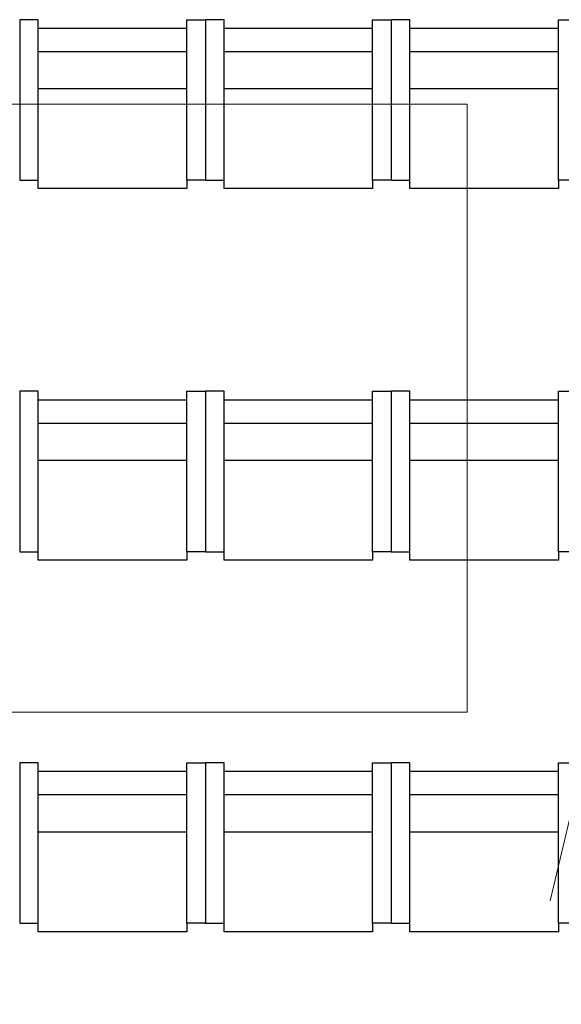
# Model space of a CAD drawing. Header units: centimetres. Extents: x -228435 to 111511, y -89367 to 428125.
# Tile 86 of 219: x -30465 to -28861, y 46735 to 49650. Entities that reach past the tile are written whole.
import ezdxf
from ezdxf.xclip import XClip

# ---------------------------------------------------------------- set-up
doc = ezdxf.new("R2010")
doc.units = ezdxf.units.CM
doc.header["$LTSCALE"] = 50
doc.header["$XCLIPFRAME"] = 0
for name, pattern in [('DASHDOT2', [12.7, 6.35, -3.175, 0, -3.175]), ('HIDDENX2', [19.05, 12.7, -6.35]), ('Kondygnacja -1$0$ACAD_ISO03W100', [30, 12, -18])]:
    doc.linetypes.add(name, pattern=pattern)
doc.layers.get('0').update_dxf_attribs({"color": 8})
for name, color, linetype in [('0_II 10 sal$0$ARCH_SIEDZENIA', 8, 'Continuous'), ('ARCH_INFO_OSIE_IST', 8, 'DASHDOT2'), ('Osie rzutów$0$ARCH_INFO_OSIE_OPISY_IST', 8, 'Continuous'), ('RYSUNKOWE_XREF', 8, 'Continuous')]:
    doc.layers.add(name, color=color, linetype=linetype)
doc.layers.add('ARCH_SUFITY_PODWIESZANE', color=8, linetype='HIDDENX2', lineweight=9)
doc.layers.add('SYSTEMY AV', color=8, linetype='Continuous', lineweight=13)

# ---------------------------------------------------------------- blocks, each defined once
blk = doc.blocks.new('SU Lampy kwadratowe +0')
at = {"layer": 'ARCH_SUFITY_PODWIESZANE', "ltscale": 2.5}
blk.add_lwpolyline([(9020, 9440), (9200, 9440), (9200, 9260), (9020, 9260)], close=True, dxfattribs=at)
blk = doc.blocks.new('0_II 10 sal$0$Miejsce_siedzące_2d')
at = {"color": 0, "linetype": 'ByBlock', "lineweight": -2}
for p, q in [((-26.42, 27.08), (26.42, 27.08)), ((-26.42, 12.55), (26.42, 12.55))]:
    blk.add_line(p, q, dxfattribs=at)
for points in [[(-26.42, 62.74), (-26.42, 0), (-33.02, 0), (-33.02, 62.74), (-26.42, 62.74), (-26.42, 66.04), (26.42, 66.04), (26.42, 62.74), (26.42, 0), (33.02, 0), (33.02, 62.74), (26.42, 62.74)], [(26.42, 3.3), (-26.42, 3.3)]]:
    blk.add_lwpolyline(points, dxfattribs=at)
blk = doc.blocks.new('Osie rzutów')
at = {"layer": 'ARCH_INFO_OSIE_IST', "ltscale": 10}
blk.add_line((4436.04, 9200), (15156.54, 9200), dxfattribs=at)
blk = doc.blocks.new('A$C6FDA0163')
at = {"layer": 'RYSUNKOWE_XREF'}
blk.add_blockref('Osie rzutów', (-10460.03, -9819.05, -630), dxfattribs=at)

msp = doc.modelspace()

# ---------------------------------------------------------------- linework, layer by layer
at = {"layer": 'SYSTEMY AV', "linetype": 'Kondygnacja -1$0$ACAD_ISO03W100', "elevation": 630}
msp.add_lwpolyline([(-30271.25598, 41201.49701), (-28492.82, 48742.4), (-26714.38402, 41201.49701)], dxfattribs=at)

# ---------------------------------------------------------------- block references
ref = msp.add_blockref('A$C6FDA0163', (-16540, 53190.5, 630), dxfattribs=dict(xscale=10, yscale=10, zscale=10))
XClip(ref).set_block_clipping_path([(-400.031931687, -2219.05), (399.968068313, 380.95)])
at = {"layer": '0_II 10 sal$0$ARCH_SIEDZENIA', "linetype": 'Continuous', "lineweight": -3, "xscale": 8.328285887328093, "yscale": 7.571168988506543, "zscale": 10, "rotation": 179.9999999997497}
for p in [(-30190, 49650, -5970), (-30190, 49650, -5970), (-29640, 49650, -5970), (-29640, 49650, -5970), (-29090, 49650, -5970), (-29090, 49650, -5970), (-30190, 48550, -5970), (-29640, 48550, -5970), (-29090, 48550, -5970), (-30190, 47450, -5970), (-29640, 47450, -5970), (-29090, 47450, -5970)]:
    msp.add_blockref('0_II 10 sal$0$Miejsce_siedzące_2d', p, dxfattribs=at)
at = {"layer": 'ARCH_SUFITY_PODWIESZANE', "ltscale": 2.5, "xscale": 10, "yscale": 10, "zscale": 10}
msp.add_blockref('SU Lampy kwadratowe +0', (-121140, -45000, -5670), dxfattribs=at)
at = {"layer": 'Osie rzutów$0$ARCH_INFO_OSIE_OPISY_IST', "xscale": 10, "yscale": 10, "zscale": 10}
msp.add_blockref('Osie rzutów', (-121140, -45000, 630), dxfattribs=at)

doc.saveas('drawing.dxf')
